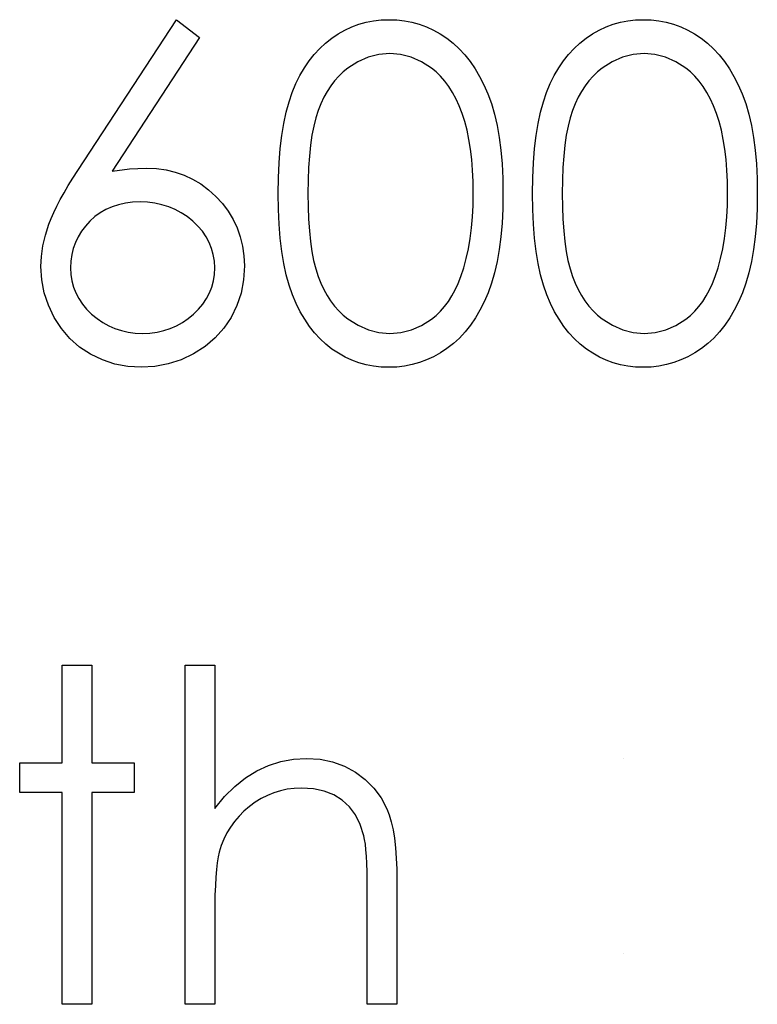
# Model space of a CAD drawing. Header units: inches. Extents: x 1687 to 2505, y -239 to -56.
# Tile 252 of 256: x 1857.515 to 1857.822, y -84.932 to -84.522. Entities that reach past the tile are written whole.
import ezdxf

# ---------------------------------------------------------------- set-up
doc = ezdxf.new("R2010")
doc.units = ezdxf.units.IN
doc.header["$LTSCALE"] = 0.5
doc.header["$MEASUREMENT"] = 0

msp = doc.modelspace()

# ---------------------------------------------------------------- linework, layer by layer
at = {"color": 7, "linetype": 'Continuous'}
for p, q in [((1857.53933, -84.58441), (1857.58046, -84.52153)), ((1857.58046, -84.52153), (1857.58998, -84.52901)), ((1857.65063, -84.52586), (1857.65347, -84.52454)), ((1857.65347, -84.52454), (1857.65642, -84.52346)), ((1857.65642, -84.52346), (1857.65943, -84.5226)), ((1857.65943, -84.5226), (1857.66252, -84.522)), ((1857.66252, -84.522), (1857.66567, -84.52164)), ((1857.66567, -84.52164), (1857.66893, -84.52153)), ((1857.66893, -84.52153), (1857.67221, -84.52164)), ((1857.67221, -84.52164), (1857.67544, -84.522)), ((1857.67544, -84.522), (1857.67856, -84.5226)), ((1857.67856, -84.5226), (1857.68162, -84.52346)), ((1857.68162, -84.52346), (1857.68461, -84.52454)), ((1857.68461, -84.52454), (1857.6875, -84.52586)), ((1857.75662, -84.52586), (1857.75947, -84.52454)), ((1857.75947, -84.52454), (1857.76242, -84.52346)), ((1857.76242, -84.52346), (1857.76543, -84.5226)), ((1857.76543, -84.5226), (1857.76852, -84.522)), ((1857.76852, -84.522), (1857.77167, -84.52164)), ((1857.77167, -84.52164), (1857.77492, -84.52153)), ((1857.77492, -84.52153), (1857.77821, -84.52164)), ((1857.77821, -84.52164), (1857.78144, -84.522)), ((1857.78144, -84.522), (1857.78456, -84.5226)), ((1857.78456, -84.5226), (1857.78762, -84.52346)), ((1857.78762, -84.52346), (1857.7906, -84.52454)), ((1857.7906, -84.52454), (1857.7935, -84.52586)), ((1857.58998, -84.52901), (1857.55357, -84.58468)), ((1857.64254, -84.53127), (1857.64513, -84.52923)), ((1857.64513, -84.52923), (1857.64784, -84.52743)), ((1857.64784, -84.52743), (1857.65063, -84.52586)), ((1857.6875, -84.52586), (1857.69035, -84.52743)), ((1857.69035, -84.52743), (1857.69308, -84.52926)), ((1857.69308, -84.52926), (1857.6957, -84.5313)), ((1857.74854, -84.53127), (1857.75113, -84.52923)), ((1857.75113, -84.52923), (1857.75383, -84.52743)), ((1857.75383, -84.52743), (1857.75662, -84.52586)), ((1857.7935, -84.52586), (1857.79634, -84.52743)), ((1857.79634, -84.52743), (1857.79908, -84.52926)), ((1857.79908, -84.52926), (1857.8017, -84.5313)), ((1857.63785, -84.53599), (1857.64011, -84.53351)), ((1857.64011, -84.53351), (1857.64254, -84.53127)), ((1857.6957, -84.5313), (1857.69821, -84.53362)), ((1857.74384, -84.53599), (1857.74611, -84.53351)), ((1857.74611, -84.53351), (1857.74854, -84.53127)), ((1857.8017, -84.5313), (1857.80421, -84.53362)), ((1857.63572, -84.5387), (1857.63785, -84.53599)), ((1857.66034, -84.53715), (1857.65606, -84.53906)), ((1857.66479, -84.53605), (1857.66034, -84.53715)), ((1857.66934, -84.53566), (1857.66479, -84.53605)), ((1857.67384, -84.53605), (1857.66934, -84.53566)), ((1857.67823, -84.53715), (1857.67384, -84.53605)), ((1857.68248, -84.53906), (1857.67823, -84.53715)), ((1857.69821, -84.53362), (1857.70056, -84.53616)), ((1857.70056, -84.53616), (1857.70277, -84.53892)), ((1857.74172, -84.5387), (1857.74384, -84.53599)), ((1857.76634, -84.53715), (1857.76206, -84.53906)), ((1857.77078, -84.53605), (1857.76634, -84.53715)), ((1857.77534, -84.53566), (1857.77078, -84.53605)), ((1857.77984, -84.53605), (1857.77534, -84.53566)), ((1857.78423, -84.53715), (1857.77984, -84.53605)), ((1857.78848, -84.53906), (1857.78423, -84.53715)), ((1857.80421, -84.53362), (1857.80656, -84.53616)), ((1857.80656, -84.53616), (1857.80877, -84.53892)), ((1857.63188, -84.5448), (1857.63373, -84.54165)), ((1857.63373, -84.54165), (1857.63572, -84.5387)), ((1857.6519, -84.54168), (1857.64991, -84.54325)), ((1857.65606, -84.53906), (1857.6519, -84.54168)), ((1857.68665, -84.54168), (1857.68248, -84.53906)), ((1857.68864, -84.54328), (1857.68665, -84.54168)), ((1857.70277, -84.53892), (1857.70484, -84.54195)), ((1857.73788, -84.5448), (1857.73973, -84.54165)), ((1857.73973, -84.54165), (1857.74172, -84.5387)), ((1857.75789, -84.54168), (1857.75591, -84.54325)), ((1857.76206, -84.53906), (1857.75789, -84.54168)), ((1857.79264, -84.54168), (1857.78848, -84.53906)), ((1857.79463, -84.54328), (1857.79264, -84.54168)), ((1857.80877, -84.53892), (1857.81084, -84.54195)), ((1857.6302, -84.54819), (1857.63188, -84.5448)), ((1857.64806, -84.54502), (1857.64632, -84.54698)), ((1857.64991, -84.54325), (1857.64806, -84.54502)), ((1857.69051, -84.5451), (1857.68864, -84.54328)), ((1857.69231, -84.54714), (1857.69051, -84.5451)), ((1857.70484, -84.54195), (1857.70677, -84.54521)), ((1857.70677, -84.54521), (1857.70854, -84.54872)), ((1857.7362, -84.54819), (1857.73788, -84.5448)), ((1857.75406, -84.54502), (1857.75232, -84.54698)), ((1857.75591, -84.54325), (1857.75406, -84.54502)), ((1857.79651, -84.5451), (1857.79463, -84.54328)), ((1857.7983, -84.54714), (1857.79651, -84.5451)), ((1857.81084, -84.54195), (1857.81277, -84.54521)), ((1857.81277, -84.54521), (1857.81453, -84.54872)), ((1857.62868, -84.55181), (1857.6302, -84.54819)), ((1857.64472, -84.5491), (1857.64323, -84.55139)), ((1857.64632, -84.54698), (1857.64472, -84.5491)), ((1857.69396, -84.54941), (1857.69231, -84.54714)), ((1857.69551, -84.55189), (1857.69396, -84.54941)), ((1857.70854, -84.54872), (1857.71019, -84.55247)), ((1857.73468, -84.55181), (1857.7362, -84.54819)), ((1857.75072, -84.5491), (1857.74923, -84.55139)), ((1857.75232, -84.54698), (1857.75072, -84.5491)), ((1857.79996, -84.54941), (1857.7983, -84.54714)), ((1857.80151, -84.55189), (1857.79996, -84.54941)), ((1857.81453, -84.54872), (1857.81619, -84.55247)), ((1857.62733, -84.55573), (1857.62868, -84.55181)), ((1857.64185, -84.55388), (1857.64061, -84.55653)), ((1857.64323, -84.55139), (1857.64185, -84.55388)), ((1857.69694, -84.5546), (1857.69551, -84.55189)), ((1857.71019, -84.55247), (1857.71166, -84.5565)), ((1857.73333, -84.55573), (1857.73468, -84.55181)), ((1857.74784, -84.55388), (1857.7466, -84.55653)), ((1857.74923, -84.55139), (1857.74784, -84.55388)), ((1857.80294, -84.5546), (1857.80151, -84.55189)), ((1857.81619, -84.55247), (1857.81765, -84.5565)), ((1857.62614, -84.56003), (1857.62733, -84.55573)), ((1857.64061, -84.55653), (1857.63947, -84.55937)), ((1857.69827, -84.55749), (1857.69694, -84.5546)), ((1857.69948, -84.56064), (1857.69827, -84.55749)), ((1857.71166, -84.5565), (1857.71295, -84.56086)), ((1857.73214, -84.56003), (1857.73333, -84.55573)), ((1857.7466, -84.55653), (1857.74547, -84.55937)), ((1857.80427, -84.55749), (1857.80294, -84.5546)), ((1857.80548, -84.56064), (1857.80427, -84.55749)), ((1857.81765, -84.5565), (1857.81895, -84.56086)), ((1857.62512, -84.56473), (1857.62614, -84.56003)), ((1857.63947, -84.55937), (1857.63848, -84.56246)), ((1857.70056, -84.56401), (1857.69948, -84.56064)), ((1857.71295, -84.56086), (1857.71403, -84.56556)), ((1857.73112, -84.56473), (1857.73214, -84.56003)), ((1857.74547, -84.55937), (1857.74448, -84.56246)), ((1857.80656, -84.56401), (1857.80548, -84.56064)), ((1857.81895, -84.56086), (1857.82003, -84.56556)), ((1857.62432, -84.56981), (1857.62512, -84.56473)), ((1857.63763, -84.56591), (1857.63688, -84.5697)), ((1857.63848, -84.56246), (1857.63763, -84.56591)), ((1857.70153, -84.5676), (1857.70056, -84.56401)), ((1857.71403, -84.56556), (1857.71491, -84.57058)), ((1857.73032, -84.56981), (1857.73112, -84.56473)), ((1857.74362, -84.56591), (1857.74288, -84.5697)), ((1857.74448, -84.56246), (1857.74362, -84.56591)), ((1857.80752, -84.5676), (1857.80656, -84.56401)), ((1857.82003, -84.56556), (1857.82091, -84.57058)), ((1857.62369, -84.57527), (1857.62432, -84.56981)), ((1857.63688, -84.5697), (1857.6363, -84.57386)), ((1857.7023, -84.57141), (1857.70153, -84.5676)), ((1857.72968, -84.57527), (1857.73032, -84.56981)), ((1857.74288, -84.5697), (1857.7423, -84.57386)), ((1857.8083, -84.57141), (1857.80752, -84.5676)), ((1857.6363, -84.57386), (1857.63583, -84.57836)), ((1857.70296, -84.57546), (1857.7023, -84.57141)), ((1857.71491, -84.57058), (1857.7156, -84.57593)), ((1857.7423, -84.57386), (1857.74183, -84.57836)), ((1857.80896, -84.57546), (1857.8083, -84.57141)), ((1857.82091, -84.57058), (1857.8216, -84.57593)), ((1857.62322, -84.58115), (1857.62369, -84.57527)), ((1857.63583, -84.57836), (1857.6355, -84.58319)), ((1857.70346, -84.57974), (1857.70296, -84.57546)), ((1857.7156, -84.57593), (1857.7161, -84.58165)), ((1857.72921, -84.58115), (1857.72968, -84.57527)), ((1857.74183, -84.57836), (1857.7415, -84.58319)), ((1857.80946, -84.57974), (1857.80896, -84.57546)), ((1857.8216, -84.57593), (1857.8221, -84.58165)), ((1857.62294, -84.58739), (1857.62322, -84.58115)), ((1857.70385, -84.58424), (1857.70346, -84.57974)), ((1857.7161, -84.58165), (1857.71638, -84.58767)), ((1857.72894, -84.58739), (1857.72921, -84.58115)), ((1857.80984, -84.58424), (1857.80946, -84.57974)), ((1857.8221, -84.58165), (1857.82237, -84.58767)), ((1857.53726, -84.58761), (1857.53933, -84.58441)), ((1857.55357, -84.58468), (1857.56086, -84.58369)), ((1857.56086, -84.58369), (1857.56784, -84.58336)), ((1857.56784, -84.58336), (1857.57204, -84.58355)), ((1857.57204, -84.58355), (1857.57607, -84.5841)), ((1857.57607, -84.5841), (1857.57993, -84.58502)), ((1857.57993, -84.58502), (1857.58363, -84.58631)), ((1857.58363, -84.58631), (1857.58717, -84.58797)), ((1857.6355, -84.58319), (1857.63528, -84.58841)), ((1857.70404, -84.58899), (1857.70385, -84.58424)), ((1857.7415, -84.58319), (1857.74128, -84.58841)), ((1857.81003, -84.58899), (1857.80984, -84.58424)), ((1857.53359, -84.59366), (1857.53533, -84.5907)), ((1857.53533, -84.5907), (1857.53726, -84.58761)), ((1857.58717, -84.58797), (1857.59056, -84.58998)), ((1857.59056, -84.58998), (1857.59376, -84.59239)), ((1857.62286, -84.59401), (1857.62294, -84.58739)), ((1857.63528, -84.58841), (1857.63522, -84.59396)), ((1857.70412, -84.59396), (1857.70404, -84.58899)), ((1857.71638, -84.58767), (1857.71649, -84.59401)), ((1857.72885, -84.59401), (1857.72894, -84.58739)), ((1857.74128, -84.58841), (1857.74122, -84.59396)), ((1857.81012, -84.59396), (1857.81003, -84.58899)), ((1857.82237, -84.58767), (1857.82248, -84.59401)), ((1857.53199, -84.59653), (1857.53359, -84.59366)), ((1857.59376, -84.59239), (1857.59683, -84.59515)), ((1857.59683, -84.59515), (1857.59962, -84.59818)), ((1857.62294, -84.60058), (1857.62286, -84.59401)), ((1857.63522, -84.59396), (1857.63528, -84.59948)), ((1857.70404, -84.59893), (1857.70412, -84.59396)), ((1857.71649, -84.59401), (1857.71638, -84.60034)), ((1857.72894, -84.60058), (1857.72885, -84.59401)), ((1857.74122, -84.59396), (1857.74128, -84.59948)), ((1857.81003, -84.59893), (1857.81012, -84.59396)), ((1857.82248, -84.59401), (1857.82237, -84.60034)), ((1857.52931, -84.60185), (1857.53058, -84.59926)), ((1857.53058, -84.59926), (1857.53199, -84.59653)), ((1857.55628, -84.59862), (1857.55357, -84.59948)), ((1857.55912, -84.59799), (1857.55628, -84.59862)), ((1857.5621, -84.59763), (1857.55912, -84.59799)), ((1857.56525, -84.59749), (1857.5621, -84.59763)), ((1857.56842, -84.59763), (1857.56525, -84.59749)), ((1857.57146, -84.59799), (1857.56842, -84.59763)), ((1857.57439, -84.59862), (1857.57146, -84.59799)), ((1857.5772, -84.59948), (1857.57439, -84.59862)), ((1857.59962, -84.59818), (1857.60204, -84.60138)), ((1857.70379, -84.60373), (1857.70404, -84.59893)), ((1857.80979, -84.60373), (1857.81003, -84.59893)), ((1857.52823, -84.60437), (1857.52931, -84.60185)), ((1857.54866, -84.60199), (1857.54642, -84.60362)), ((1857.55103, -84.60061), (1857.54866, -84.60199)), ((1857.55357, -84.59948), (1857.55103, -84.60061)), ((1857.57988, -84.60061), (1857.5772, -84.59948)), ((1857.58245, -84.60199), (1857.57988, -84.60061)), ((1857.5849, -84.60362), (1857.58245, -84.60199)), ((1857.60204, -84.60138), (1857.60409, -84.60475)), ((1857.62322, -84.60679), (1857.62294, -84.60058)), ((1857.63528, -84.59948), (1857.6355, -84.60467)), ((1857.71638, -84.60034), (1857.7161, -84.60632)), ((1857.72921, -84.60679), (1857.72894, -84.60058)), ((1857.74128, -84.59948), (1857.7415, -84.60467)), ((1857.82237, -84.60034), (1857.8221, -84.60632)), ((1857.52583, -84.61132), (1857.5273, -84.60674)), ((1857.5273, -84.60674), (1857.52823, -84.60437)), ((1857.54433, -84.6055), (1857.54245, -84.60754)), ((1857.54642, -84.60362), (1857.54433, -84.6055)), ((1857.58725, -84.6055), (1857.5849, -84.60362)), ((1857.58937, -84.60754), (1857.58725, -84.6055)), ((1857.60409, -84.60475), (1857.60574, -84.60828)), ((1857.62369, -84.61265), (1857.62322, -84.60679)), ((1857.6355, -84.60467), (1857.63583, -84.60953)), ((1857.70338, -84.60834), (1857.70379, -84.60373)), ((1857.7161, -84.60632), (1857.7156, -84.61201)), ((1857.72968, -84.61265), (1857.72921, -84.60679)), ((1857.7415, -84.60467), (1857.74183, -84.60953)), ((1857.80937, -84.60834), (1857.80979, -84.60373)), ((1857.8221, -84.60632), (1857.8216, -84.61201)), ((1857.52478, -84.61579), (1857.52583, -84.61132)), ((1857.54082, -84.60972), (1857.53944, -84.61198)), ((1857.54245, -84.60754), (1857.54082, -84.60972)), ((1857.59122, -84.60972), (1857.58937, -84.60754)), ((1857.5928, -84.61198), (1857.59122, -84.60972)), ((1857.60574, -84.60828), (1857.60704, -84.61201)), ((1857.63583, -84.60953), (1857.63627, -84.614)), ((1857.70282, -84.61276), (1857.70338, -84.60834)), ((1857.74183, -84.60953), (1857.74227, -84.614)), ((1857.80882, -84.61276), (1857.80937, -84.60834)), ((1857.53831, -84.61436), (1857.53743, -84.61684)), ((1857.53944, -84.61198), (1857.53831, -84.61436)), ((1857.59409, -84.61436), (1857.5928, -84.61198)), ((1857.59509, -84.61684), (1857.59409, -84.61436)), ((1857.60704, -84.61201), (1857.60798, -84.6159)), ((1857.62435, -84.61808), (1857.62369, -84.61265)), ((1857.63627, -84.614), (1857.63688, -84.61814)), ((1857.70208, -84.61698), (1857.70282, -84.61276)), ((1857.7156, -84.61201), (1857.71494, -84.61734)), ((1857.73034, -84.61808), (1857.72968, -84.61265)), ((1857.74227, -84.614), (1857.74288, -84.61814)), ((1857.80808, -84.61698), (1857.80882, -84.61276)), ((1857.8216, -84.61201), (1857.82094, -84.61734)), ((1857.52415, -84.62018), (1857.52478, -84.61579)), ((1857.53679, -84.61944), (1857.53643, -84.62211)), ((1857.53743, -84.61684), (1857.53679, -84.61944)), ((1857.59578, -84.61944), (1857.59509, -84.61684)), ((1857.59622, -84.62211), (1857.59578, -84.61944)), ((1857.60798, -84.6159), (1857.60853, -84.61996)), ((1857.62518, -84.62316), (1857.62435, -84.61808)), ((1857.63688, -84.61814), (1857.6376, -84.62195)), ((1857.7012, -84.62104), (1857.70208, -84.61698)), ((1857.71494, -84.61734), (1857.71406, -84.62233)), ((1857.73117, -84.62316), (1857.73034, -84.61808)), ((1857.74288, -84.61814), (1857.74359, -84.62195)), ((1857.80719, -84.62104), (1857.80808, -84.61698)), ((1857.82094, -84.61734), (1857.82005, -84.62233)), ((1857.52393, -84.62443), (1857.52415, -84.62018)), ((1857.53643, -84.62211), (1857.53629, -84.62493)), ((1857.59636, -84.62493), (1857.59622, -84.62211)), ((1857.60853, -84.61996), (1857.60872, -84.62418)), ((1857.62617, -84.62788), (1857.62518, -84.62316)), ((1857.6376, -84.62195), (1857.63845, -84.6254)), ((1857.70012, -84.6249), (1857.7012, -84.62104)), ((1857.71406, -84.62233), (1857.71298, -84.627)), ((1857.73217, -84.62788), (1857.73117, -84.62316)), ((1857.74359, -84.62195), (1857.74445, -84.6254)), ((1857.80612, -84.6249), (1857.80719, -84.62104)), ((1857.82005, -84.62233), (1857.81898, -84.627)), ((1857.52429, -84.62998), (1857.52393, -84.62443)), ((1857.53629, -84.62493), (1857.53643, -84.62772)), ((1857.53643, -84.62772), (1857.53685, -84.63037)), ((1857.59581, -84.63037), (1857.59622, -84.62772)), ((1857.59622, -84.62772), (1857.59636, -84.62493)), ((1857.60872, -84.62418), (1857.60839, -84.62995)), ((1857.62738, -84.63222), (1857.62617, -84.62788)), ((1857.63845, -84.6254), (1857.63945, -84.62849)), ((1857.6989, -84.6286), (1857.70012, -84.6249)), ((1857.71298, -84.627), (1857.71174, -84.63136)), ((1857.73338, -84.63222), (1857.73217, -84.62788)), ((1857.74445, -84.6254), (1857.74544, -84.62849)), ((1857.8049, -84.6286), (1857.80612, -84.6249)), ((1857.81898, -84.627), (1857.81774, -84.63136)), ((1857.52531, -84.63536), (1857.52429, -84.62998)), ((1857.53685, -84.63037), (1857.53754, -84.63296)), ((1857.59512, -84.63296), (1857.59581, -84.63037)), ((1857.60839, -84.62995), (1857.60734, -84.63545)), ((1857.63945, -84.62849), (1857.64058, -84.63133)), ((1857.64058, -84.63133), (1857.64182, -84.63398)), ((1857.69659, -84.63415), (1857.6978, -84.63147)), ((1857.6978, -84.63147), (1857.6989, -84.6286)), ((1857.71174, -84.63136), (1857.71028, -84.63536)), ((1857.74544, -84.62849), (1857.74658, -84.63133)), ((1857.74658, -84.63133), (1857.74782, -84.63398)), ((1857.80258, -84.63415), (1857.8038, -84.63147)), ((1857.8038, -84.63147), (1857.8049, -84.6286)), ((1857.81774, -84.63136), (1857.81627, -84.63536)), ((1857.52705, -84.64055), (1857.52531, -84.63536)), ((1857.53754, -84.63296), (1857.5385, -84.63542)), ((1857.5385, -84.63542), (1857.53972, -84.63779)), ((1857.59291, -84.63779), (1857.59415, -84.63542)), ((1857.59415, -84.63542), (1857.59512, -84.63296)), ((1857.60734, -84.63545), (1857.60563, -84.64064)), ((1857.62876, -84.63616), (1857.62738, -84.63222)), ((1857.63031, -84.63981), (1857.62876, -84.63616)), ((1857.64182, -84.63398), (1857.64317, -84.63647)), ((1857.69523, -84.63666), (1857.69659, -84.63415)), ((1857.71028, -84.63536), (1857.70865, -84.63909)), ((1857.73476, -84.63616), (1857.73338, -84.63222)), ((1857.73631, -84.63981), (1857.73476, -84.63616)), ((1857.74782, -84.63398), (1857.74917, -84.63647)), ((1857.80123, -84.63666), (1857.80258, -84.63415)), ((1857.81627, -84.63536), (1857.81464, -84.63909)), ((1857.53972, -84.63779), (1857.54123, -84.64003)), ((1857.54123, -84.64003), (1857.543, -84.64221)), ((1857.58962, -84.64221), (1857.59142, -84.64003)), ((1857.59142, -84.64003), (1857.59291, -84.63779)), ((1857.63202, -84.64323), (1857.63031, -84.63981)), ((1857.64317, -84.63647), (1857.64466, -84.63876)), ((1857.64466, -84.63876), (1857.64629, -84.64088)), ((1857.69217, -84.64108), (1857.69377, -84.63895)), ((1857.69377, -84.63895), (1857.69523, -84.63666)), ((1857.70865, -84.63909), (1857.70688, -84.64257)), ((1857.73802, -84.64323), (1857.73631, -84.63981)), ((1857.74917, -84.63647), (1857.75066, -84.63876)), ((1857.75066, -84.63876), (1857.75229, -84.64088)), ((1857.79817, -84.64108), (1857.79977, -84.63895)), ((1857.79977, -84.63895), (1857.80123, -84.63666)), ((1857.81464, -84.63909), (1857.81288, -84.64257)), ((1857.52945, -84.6456), (1857.52705, -84.64055)), ((1857.543, -84.64221), (1857.54507, -84.64425)), ((1857.54507, -84.64425), (1857.54734, -84.64613)), ((1857.58529, -84.64613), (1857.58755, -84.64425)), ((1857.58755, -84.64425), (1857.58962, -84.64221)), ((1857.60563, -84.64064), (1857.6032, -84.64558)), ((1857.63387, -84.6464), (1857.63202, -84.64323)), ((1857.64629, -84.64088), (1857.64803, -84.64284)), ((1857.64803, -84.64284), (1857.64991, -84.64461)), ((1857.68864, -84.64478), (1857.69046, -84.64304)), ((1857.69046, -84.64304), (1857.69217, -84.64108)), ((1857.70688, -84.64257), (1857.70498, -84.64583)), ((1857.73987, -84.6464), (1857.73802, -84.64323)), ((1857.75229, -84.64088), (1857.75403, -84.64284)), ((1857.75403, -84.64284), (1857.75591, -84.64461)), ((1857.79463, -84.64478), (1857.79645, -84.64304)), ((1857.79645, -84.64304), (1857.79817, -84.64108)), ((1857.81288, -84.64257), (1857.81097, -84.64583)), ((1857.53246, -84.65027), (1857.52945, -84.6456)), ((1857.54734, -84.64613), (1857.54971, -84.64776)), ((1857.54971, -84.64776), (1857.55219, -84.64914)), ((1857.58046, -84.64914), (1857.58294, -84.64776)), ((1857.58294, -84.64776), (1857.58529, -84.64613)), ((1857.6032, -84.64558), (1857.60017, -84.6501)), ((1857.63586, -84.64933), (1857.63387, -84.6464)), ((1857.64991, -84.64461), (1857.6519, -84.64621)), ((1857.6519, -84.64621), (1857.65609, -84.64886)), ((1857.68256, -84.64894), (1857.68668, -84.64635)), ((1857.68668, -84.64635), (1857.68864, -84.64478)), ((1857.70498, -84.64583), (1857.70291, -84.64886)), ((1857.74186, -84.64933), (1857.73987, -84.6464)), ((1857.75591, -84.64461), (1857.75789, -84.64621)), ((1857.75789, -84.64621), (1857.76209, -84.64886)), ((1857.78856, -84.64894), (1857.79267, -84.64635)), ((1857.79267, -84.64635), (1857.79463, -84.64478)), ((1857.81097, -84.64583), (1857.8089, -84.64886)), ((1857.53602, -84.65438), (1857.53246, -84.65027)), ((1857.55219, -84.64914), (1857.55479, -84.65024)), ((1857.55479, -84.65024), (1857.55749, -84.65112)), ((1857.55749, -84.65112), (1857.56034, -84.65176)), ((1857.56034, -84.65176), (1857.56326, -84.65212)), ((1857.56326, -84.65212), (1857.56633, -84.65226)), ((1857.56633, -84.65226), (1857.56939, -84.65212)), ((1857.56939, -84.65212), (1857.57232, -84.65176)), ((1857.57232, -84.65176), (1857.57516, -84.65112)), ((1857.57516, -84.65112), (1857.57786, -84.65024)), ((1857.57786, -84.65024), (1857.58046, -84.64914)), ((1857.60017, -84.6501), (1857.59652, -84.65413)), ((1857.63798, -84.65206), (1857.63586, -84.64933)), ((1857.64025, -84.65455), (1857.63798, -84.65206)), ((1857.65609, -84.64886), (1857.6604, -84.65074)), ((1857.6604, -84.65074), (1857.66481, -84.65187)), ((1857.66481, -84.65187), (1857.66934, -84.65226)), ((1857.66934, -84.65226), (1857.6739, -84.6519)), ((1857.6739, -84.6519), (1857.67831, -84.65077)), ((1857.67831, -84.65077), (1857.68256, -84.64894)), ((1857.7007, -84.65165), (1857.69832, -84.65419)), ((1857.70291, -84.64886), (1857.7007, -84.65165)), ((1857.74398, -84.65206), (1857.74186, -84.64933)), ((1857.74624, -84.65455), (1857.74398, -84.65206)), ((1857.76209, -84.64886), (1857.76639, -84.65074)), ((1857.76639, -84.65074), (1857.77081, -84.65187)), ((1857.77081, -84.65187), (1857.77534, -84.65226)), ((1857.77534, -84.65226), (1857.77989, -84.6519)), ((1857.77989, -84.6519), (1857.78431, -84.65077)), ((1857.78431, -84.65077), (1857.78856, -84.64894)), ((1857.80669, -84.65165), (1857.80432, -84.65419)), ((1857.8089, -84.64886), (1857.80669, -84.65165)), ((1857.54008, -84.65794), (1857.53602, -84.65438)), ((1857.59652, -84.65413), (1857.59233, -84.65769)), ((1857.64268, -84.65678), (1857.64025, -84.65455)), ((1857.69581, -84.65651), (1857.69316, -84.65858)), ((1857.69832, -84.65419), (1857.69581, -84.65651)), ((1857.74867, -84.65678), (1857.74624, -84.65455)), ((1857.80181, -84.65651), (1857.79916, -84.65858)), ((1857.80432, -84.65419), (1857.80181, -84.65651)), ((1857.54466, -84.66095), (1857.54008, -84.65794)), ((1857.58753, -84.66076), (1857.58236, -84.66322)), ((1857.59233, -84.65769), (1857.58753, -84.66076)), ((1857.64524, -84.6588), (1857.64268, -84.65678)), ((1857.64792, -84.66057), (1857.64524, -84.6588)), ((1857.65068, -84.66211), (1857.64792, -84.66057)), ((1857.6904, -84.6604), (1857.68756, -84.662)), ((1857.69316, -84.65858), (1857.6904, -84.6604)), ((1857.75124, -84.6588), (1857.74867, -84.65678)), ((1857.75392, -84.66057), (1857.75124, -84.6588)), ((1857.75668, -84.66211), (1857.75392, -84.66057)), ((1857.7964, -84.6604), (1857.79356, -84.662)), ((1857.79916, -84.65858), (1857.7964, -84.6604)), ((1857.5496, -84.66333), (1857.54466, -84.66095)), ((1857.55476, -84.66504), (1857.5496, -84.66333)), ((1857.58236, -84.66322), (1857.57698, -84.66498)), ((1857.65352, -84.66344), (1857.65068, -84.66211)), ((1857.65645, -84.66448), (1857.65352, -84.66344)), ((1857.65943, -84.66531), (1857.65645, -84.66448)), ((1857.68165, -84.66443), (1857.67859, -84.66529)), ((1857.68463, -84.66333), (1857.68165, -84.66443)), ((1857.68756, -84.662), (1857.68463, -84.66333)), ((1857.75952, -84.66344), (1857.75668, -84.66211)), ((1857.76245, -84.66448), (1857.75952, -84.66344)), ((1857.76543, -84.66531), (1857.76245, -84.66448)), ((1857.78765, -84.66443), (1857.78458, -84.66529)), ((1857.79063, -84.66333), (1857.78765, -84.66443)), ((1857.79356, -84.662), (1857.79063, -84.66333)), ((1857.56012, -84.66606), (1857.55476, -84.66504)), ((1857.56566, -84.66639), (1857.56012, -84.66606)), ((1857.57143, -84.66603), (1857.56566, -84.66639)), ((1857.57698, -84.66498), (1857.57143, -84.66603)), ((1857.66252, -84.66592), (1857.65943, -84.66531)), ((1857.66567, -84.66628), (1857.66252, -84.66592)), ((1857.66893, -84.66639), (1857.66567, -84.66628)), ((1857.67221, -84.66628), (1857.66893, -84.66639)), ((1857.67544, -84.66589), (1857.67221, -84.66628)), ((1857.67859, -84.66529), (1857.67544, -84.66589)), ((1857.76852, -84.66592), (1857.76543, -84.66531)), ((1857.77167, -84.66628), (1857.76852, -84.66592)), ((1857.77492, -84.66639), (1857.77167, -84.66628)), ((1857.77821, -84.66628), (1857.77492, -84.66639)), ((1857.78144, -84.66589), (1857.77821, -84.66628)), ((1857.78458, -84.66529), (1857.78144, -84.66589)), ((1857.53276, -84.79056), (1857.54513, -84.79056)), ((1857.53276, -84.83119), (1857.53276, -84.79056)), ((1857.54513, -84.79056), (1857.54513, -84.83119)), ((1857.58399, -84.79056), (1857.59636, -84.79056)), ((1857.58399, -84.93189), (1857.58399, -84.79056)), ((1857.59636, -84.79056), (1857.59636, -84.85021)), ((1857.51509, -84.84355), (1857.51509, -84.83119)), ((1857.51509, -84.83119), (1857.53276, -84.83119)), ((1857.54513, -84.83119), (1857.56279, -84.83119)), ((1857.56279, -84.83119), (1857.56279, -84.84355)), ((1857.61391, -84.83461), (1857.6188, -84.83235)), ((1857.6188, -84.83235), (1857.62391, -84.83072)), ((1857.62391, -84.83072), (1857.62918, -84.82975)), ((1857.62918, -84.82975), (1857.63467, -84.82942)), ((1857.63467, -84.82942), (1857.64025, -84.82978)), ((1857.64025, -84.82978), (1857.64549, -84.83083)), ((1857.64549, -84.83083), (1857.65041, -84.83262)), ((1857.65041, -84.83262), (1857.65499, -84.83511)), ((1857.76684, -84.82942), (1857.76684, -84.82942)), ((1857.60922, -84.83751), (1857.61391, -84.83461)), ((1857.65499, -84.83511), (1857.65913, -84.8382)), ((1857.60044, -84.84532), (1857.60475, -84.8411)), ((1857.60475, -84.8411), (1857.60922, -84.83751)), ((1857.65913, -84.8382), (1857.66272, -84.84176)), ((1857.53276, -84.84355), (1857.51509, -84.84355)), ((1857.53276, -84.93189), (1857.53276, -84.84355)), ((1857.56279, -84.84355), (1857.54513, -84.84355)), ((1857.54513, -84.84355), (1857.54513, -84.93189)), ((1857.59636, -84.85021), (1857.60044, -84.84532)), ((1857.61836, -84.8448), (1857.61579, -84.84609)), ((1857.62104, -84.84369), (1857.61836, -84.8448)), ((1857.62377, -84.84286), (1857.62104, -84.84369)), ((1857.62661, -84.84226), (1857.62377, -84.84286)), ((1857.62951, -84.8419), (1857.62661, -84.84226)), ((1857.63249, -84.84179), (1857.62951, -84.8419)), ((1857.63751, -84.84209), (1857.63249, -84.84179)), ((1857.64204, -84.84303), (1857.63751, -84.84209)), ((1857.64604, -84.84458), (1857.64204, -84.84303)), ((1857.64955, -84.84676), (1857.64604, -84.84458)), ((1857.66272, -84.84176), (1857.6657, -84.84585)), ((1857.61085, -84.84946), (1857.60856, -84.85145)), ((1857.61328, -84.84767), (1857.61085, -84.84946)), ((1857.61579, -84.84609), (1857.61328, -84.84767)), ((1857.65256, -84.84954), (1857.64955, -84.84676)), ((1857.65504, -84.85294), (1857.65256, -84.84954)), ((1857.6657, -84.84585), (1857.6681, -84.8504)), ((1857.60649, -84.85352), (1857.60461, -84.85573)), ((1857.60856, -84.85145), (1857.60649, -84.85352)), ((1857.65703, -84.85697), (1857.65504, -84.85294)), ((1857.6681, -84.8504), (1857.66909, -84.85297)), ((1857.66909, -84.85297), (1857.66995, -84.85589)), ((1857.60461, -84.85573), (1857.60293, -84.85805)), ((1857.65852, -84.86161), (1857.65703, -84.85697)), ((1857.66995, -84.85589), (1857.67067, -84.85912)), ((1857.60147, -84.86048), (1857.6002, -84.86302)), ((1857.60293, -84.85805), (1857.60147, -84.86048)), ((1857.65885, -84.86321), (1857.65852, -84.86161)), ((1857.67067, -84.85912), (1857.67127, -84.86271)), ((1857.59912, -84.86569), (1857.59826, -84.86845)), ((1857.6002, -84.86302), (1857.59912, -84.86569)), ((1857.65916, -84.8652), (1857.65885, -84.86321)), ((1857.6594, -84.86751), (1857.65916, -84.8652)), ((1857.67127, -84.86271), (1857.67172, -84.86666)), ((1857.59826, -84.86845), (1857.59782, -84.87047)), ((1857.6596, -84.87019), (1857.6594, -84.86751)), ((1857.67172, -84.86666), (1857.67205, -84.87091)), ((1857.59743, -84.87287), (1857.5971, -84.87566)), ((1857.59782, -84.87047), (1857.59743, -84.87287)), ((1857.65976, -84.87326), (1857.6596, -84.87019)), ((1857.65987, -84.87665), (1857.65976, -84.87326)), ((1857.67205, -84.87091), (1857.67227, -84.87552)), ((1857.5971, -84.87566), (1857.59683, -84.87886)), ((1857.65993, -84.88041), (1857.65987, -84.87665)), ((1857.67227, -84.87552), (1857.67232, -84.88046)), ((1857.59683, -84.87886), (1857.59663, -84.88242)), ((1857.65996, -84.88452), (1857.65993, -84.88041)), ((1857.67232, -84.88046), (1857.67232, -84.93189)), ((1857.59647, -84.8864), (1857.59639, -84.89073)), ((1857.59663, -84.88242), (1857.59647, -84.8864)), ((1857.65996, -84.93189), (1857.65996, -84.88452)), ((1857.59639, -84.89073), (1857.59636, -84.89548)), ((1857.59636, -84.89548), (1857.59636, -84.93189)), ((1857.76684, -84.91069), (1857.76684, -84.91069)), ((1857.54513, -84.93189), (1857.53276, -84.93189)), ((1857.59636, -84.93189), (1857.58399, -84.93189)), ((1857.67232, -84.93189), (1857.65996, -84.93189))]:
    msp.add_line(p, q, dxfattribs=at)

doc.saveas('drawing.dxf')
